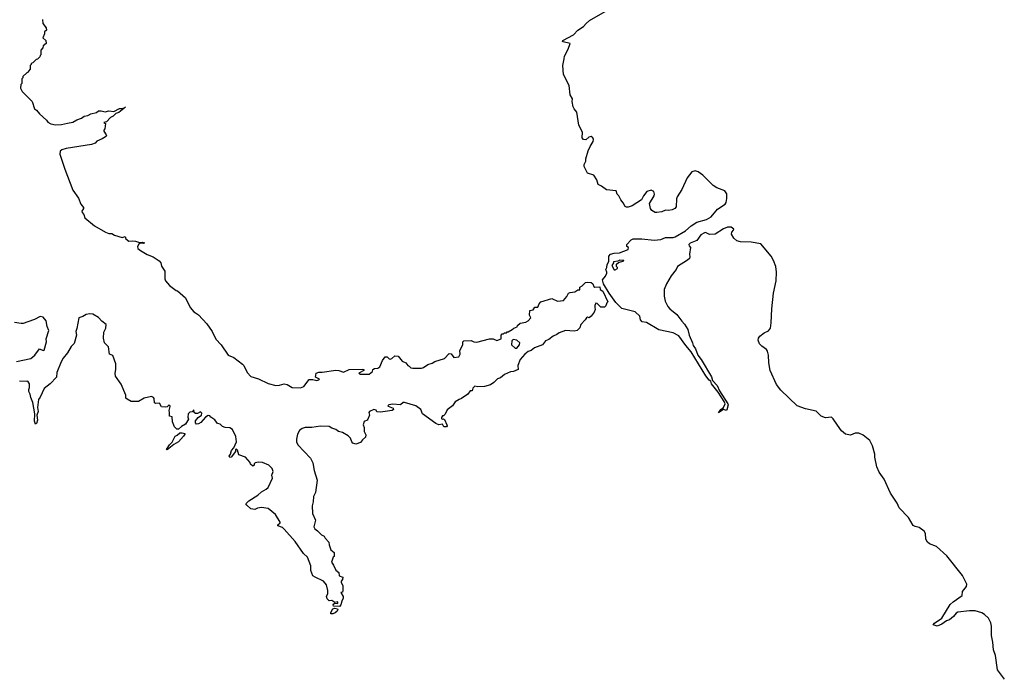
# Model space of a CAD drawing. Extents: x 1862350 to 2057294, y 212041 to 437318.
# Tile 38 of 256: x 1987579 to 1997910, y 235887 to 242774. Entities that reach past the tile are written whole.
import ezdxf

# ---------------------------------------------------------------- set-up
doc = ezdxf.new("R2010")
doc.units = 0

msp = doc.modelspace()

# ---------------------------------------------------------------- linework, layer by layer
at = {"layer": '0CON10XD'}
for points in [[(1997104, 237294), (1997088, 237325), (1997082, 237385), (1997069, 237409), (1997015, 237448), (1996975, 237457), (1996955, 237469), (1996905, 237552), (1996808, 237655), (1996784, 237704), (1996715, 237807), (1996650, 237955), (1996598, 238028), (1996573, 238083), (1996550, 238185), (1996550, 238215), (1996525, 238305), (1996499, 238359), (1996430, 238415), (1996385, 238438), (1996345, 238438), (1996295, 238415), (1996245, 238426), (1996201, 238461), (1996160, 238520), (1996115, 238588), (1996095, 238605), (1996035, 238599), (1995987, 238617), (1995935, 238666), (1995825, 238691), (1995738, 238725), (1995565, 238887), (1995518, 238948), (1995452, 239095), (1995439, 239175), (1995436, 239255), (1995426, 239296), (1995414, 239315), (1995365, 239349), (1995340, 239375), (1995328, 239412), (1995331, 239435), (1995344, 239455), (1995391, 239489), (1995435, 239512), (1995455, 239537), (1995465, 239595), (1995469, 239741), (1995489, 239905), (1995517, 240035), (1995518, 240125), (1995511, 240185), (1995489, 240249), (1995463, 240295), (1995355, 240422), (1995255, 240439), (1995143, 240443), (1995104, 240454), (1995072, 240482), (1995048, 240525), (1995050, 240545), (1995070, 240565), (1995072, 240575), (1995045, 240599), (1995006, 240596), (1994965, 240581), (1994875, 240525), (1994815, 240519), (1994775, 240541), (1994765, 240538), (1994725, 240516), (1994682, 240458), (1994615, 240431), (1994601, 240415), (1994602, 240402), (1994618, 240385), (1994608, 240315), (1994610, 240285), (1994605, 240270), (1994585, 240252), (1994482, 240185), (1994468, 240155), (1994414, 240086), (1994366, 240004), (1994342, 239945), (1994340, 239875), (1994353, 239823), (1994380, 239765), (1994401, 239741), (1994475, 239680), (1994525, 239610), (1994555, 239580), (1994590, 239525), (1994602, 239465), (1994638, 239385), (1994644, 239355), (1994670, 239320), (1994695, 239256), (1994730, 239210), (1994838, 239028), (1994848, 238988), (1994896, 238936), (1994922, 238882), (1995008, 238745), (1995012, 238735), (1995000, 238680), (1994995, 238676), (1994965, 238684), (1994911, 238651), (1994936, 238685), (1994965, 238707), (1994980, 238745), (1994970, 238770), (1994908, 238868), (1994838, 238955), (1994831, 238981), (1994813, 238993), (1994779, 239039), (1994625, 239291), (1994568, 239358), (1994495, 239458), (1994435, 239488), (1994285, 239522), (1994155, 239598), (1994110, 239605), (1994094, 239624), (1994087, 239665), (1994035, 239708), (1993895, 239743), (1993835, 239806), (1993764, 239904), (1993705, 240002), (1993694, 240046), (1993726, 240084), (1993738, 240115), (1993740, 240125), (1993730, 240155), (1993740, 240175), (1993743, 240207), (1993762, 240238), (1993761, 240295), (1993777, 240315), (1993815, 240324), (1993873, 240327), (1993962, 240365), (1993967, 240385), (1993950, 240395), (1993948, 240415), (1993993, 240465), (1994015, 240474), (1994105, 240477), (1994235, 240460), (1994305, 240470), (1994355, 240489), (1994435, 240489), (1994455, 240496), (1994565, 240559), (1994625, 240611), (1994685, 240651), (1994785, 240678), (1994833, 240707), (1994901, 240785), (1994982, 240838), (1994993, 240857), (1994999, 240899), (1994997, 240947), (1994979, 240979), (1994895, 241011), (1994855, 241034), (1994745, 241143), (1994697, 241177), (1994665, 241190), (1994632, 241178), (1994583, 241115), (1994525, 240992), (1994477, 240915), (1994470, 240895), (1994465, 240810), (1994452, 240795), (1994425, 240779), (1994385, 240771), (1994354, 240776), (1994315, 240759), (1994265, 240752), (1994245, 240752), (1994211, 240771), (1994197, 240795), (1994187, 240845), (1994237, 240925), (1994240, 240945), (1994233, 240973), (1994206, 240986), (1994158, 240972), (1994123, 240925), (1994102, 240885), (1994005, 240823), (1993962, 240808), (1993945, 240806), (1993930, 240815), (1993912, 240852), (1993885, 240885), (1993864, 240925), (1993847, 240945), (1993838, 240978), (1993735, 240988), (1993685, 241026), (1993647, 241045), (1993633, 241093), (1993602, 241142), (1993535, 241164), (1993502, 241235), (1993500, 241255), (1993519, 241291), (1993520, 241315), (1993545, 241400), (1993564, 241445), (1993596, 241495), (1993598, 241518), (1993592, 241535), (1993575, 241547), (1993549, 241541), (1993518, 241512), (1993495, 241517), (1993481, 241535), (1993484, 241595), (1993444, 241666), (1993426, 241805), (1993395, 241838), (1993385, 241860), (1993376, 241915), (1993379, 241945), (1993356, 241986), (1993344, 242085), (1993285, 242200), (1993278, 242295), (1993290, 242365), (1993295, 242390), (1993333, 242465), (1993353, 242525), (1993281, 242541), (1993273, 242545), (1993279, 242555), (1993390, 242615), (1993436, 242664), (1993495, 242701), (1993521, 242735), (1993558, 242765), (1993748, 242872)], [(1987818, 242775), (1987820, 242735), (1987857, 242687), (1987860, 242665), (1987840, 242645), (1987840, 242625), (1987822, 242585), (1987854, 242554), (1987857, 242525), (1987825, 242500), (1987822, 242478), (1987802, 242455), (1987800, 242405), (1987792, 242398), (1987790, 242385), (1987765, 242360), (1987752, 242358), (1987718, 242322), (1987700, 242315), (1987700, 242305), (1987690, 242295), (1987690, 242255), (1987670, 242235), (1987668, 242222), (1987652, 242218), (1987612, 242178), (1987610, 242165), (1987600, 242155), (1987600, 242105), (1987590, 242095), (1987588, 242055), (1987605, 242020), (1987708, 241915), (1987735, 241840), (1987756, 241826), (1987788, 241785), (1987859, 241719), (1987875, 241698), (1987905, 241682), (1987955, 241671), (1988016, 241674), (1988082, 241688), (1988135, 241700), (1988180, 241725), (1988228, 241742), (1988255, 241762), (1988295, 241768), (1988325, 241788), (1988385, 241802), (1988405, 241818), (1988435, 241818), (1988475, 241808), (1988515, 241817), (1988568, 241812), (1988625, 241842), (1988658, 241842), (1988688, 241855), (1988619, 241801), (1988589, 241791), (1988559, 241761), (1988532, 241748), (1988488, 241702), (1988460, 241695), (1988480, 241685), (1988472, 241628), (1988462, 241615), (1988463, 241603), (1988486, 241566), (1988488, 241555), (1988478, 241545), (1988445, 241524), (1988389, 241501), (1988371, 241479), (1988332, 241465), (1988065, 241422), (1988022, 241408), (1988004, 241396), (1987999, 241365), (1988053, 241205), (1988137, 240987), (1988195, 240903), (1988219, 240839), (1988248, 240805), (1988248, 240795), (1988230, 240765), (1988233, 240753), (1988252, 240732), (1988262, 240695), (1988362, 240612), (1988480, 240545), (1988515, 240532), (1988545, 240530), (1988574, 240514), (1988655, 240490), (1988685, 240500), (1988693, 240475), (1988725, 240450), (1988764, 240456), (1988795, 240452), (1988835, 240437), (1988865, 240442), (1988890, 240435), (1988875, 240428), (1988845, 240430), (1988829, 240421), (1988814, 240395), (1988820, 240375), (1988845, 240353), (1988915, 240312), (1988980, 240285), (1989043, 240243), (1989060, 240225), (1989068, 240188), (1989102, 240135), (1989100, 240055), (1989108, 240035), (1989152, 239985), (1989220, 239935), (1989235, 239930), (1989318, 239855), (1989367, 239755), (1989405, 239708), (1989425, 239700), (1989455, 239677), (1989543, 239585), (1989598, 239505), (1989635, 239422), (1989692, 239365), (1989765, 239254), (1989825, 239229), (1989915, 239161), (1989930, 239145), (1989967, 239075), (1990005, 239032), (1990085, 239008), (1990187, 238957), (1990265, 238936), (1990305, 238939), (1990355, 238954), (1990385, 238946), (1990437, 238917), (1990525, 238911), (1990559, 238925), (1990615, 238999), (1990655, 239000), (1990695, 238990), (1990718, 238995), (1990723, 239005), (1990684, 239024), (1990689, 239065), (1990717, 239077), (1990753, 239077), (1990895, 239097), (1990926, 239095), (1990975, 239077), (1991035, 239105), (1991175, 239109), (1991191, 239105), (1991188, 239095), (1991138, 239065), (1991156, 239056), (1991245, 239057), (1991281, 239085), (1991283, 239105), (1991303, 239115), (1991335, 239120), (1991356, 239134), (1991385, 239199), (1991413, 239237), (1991435, 239237), (1991455, 239216), (1991465, 239214), (1991485, 239220), (1991515, 239248), (1991550, 239245), (1991592, 239192), (1991630, 239175), (1991650, 239145), (1991665, 239140), (1991683, 239123), (1991705, 239118), (1991795, 239118), (1991816, 239124), (1991862, 239158), (1991908, 239172), (1991935, 239189), (1992035, 239221), (1992085, 239271), (1992105, 239268), (1992135, 239232), (1992185, 239239), (1992201, 239265), (1992196, 239305), (1992230, 239365), (1992230, 239395), (1992240, 239405), (1992315, 239410), (1992344, 239394), (1992375, 239393), (1992507, 239427), (1992545, 239428), (1992585, 239410), (1992630, 239425), (1992630, 239465), (1992642, 239478), (1992655, 239480), (1992665, 239490), (1992685, 239490), (1992695, 239500), (1992705, 239500), (1992747, 239523), (1992765, 239540), (1992798, 239552), (1992802, 239565), (1992829, 239591), (1992888, 239602), (1992913, 239615), (1992942, 239645), (1992928, 239675), (1992930, 239725), (1992965, 239730), (1992985, 239758), (1993015, 239760), (1993030, 239795), (1993047, 239813), (1993161, 239849), (1993222, 239822), (1993285, 239829), (1993319, 239871), (1993338, 239905), (1993355, 239914), (1993405, 239919), (1993435, 239942), (1993455, 239940), (1993455, 239970), (1993479, 239981), (1993515, 240018), (1993535, 240022), (1993575, 240018), (1993592, 240002), (1993602, 239975), (1993615, 239968), (1993665, 239972), (1993670, 239945), (1993698, 239928), (1993750, 239815), (1993740, 239805), (1993728, 239772), (1993715, 239760), (1993675, 239760), (1993638, 239798), (1993625, 239800), (1993612, 239775), (1993614, 239754), (1993617, 239735), (1993606, 239705), (1993576, 239665), (1993555, 239648), (1993535, 239652), (1993525, 239648), (1993511, 239625), (1993465, 239578), (1993455, 239541), (1993428, 239515), (1993395, 239506), (1993305, 239514), (1993239, 239491), (1993215, 239471), (1993177, 239455), (1993130, 239420), (1993094, 239406), (1993065, 239364), (1992979, 239331), (1992946, 239304), (1992915, 239294), (1992880, 239265), (1992830, 239210), (1992807, 239145), (1992810, 239105), (1992760, 239085), (1992730, 239080), (1992667, 239053), (1992625, 239016), (1992592, 239008), (1992555, 238970), (1992518, 238945), (1992456, 238926), (1992385, 238922), (1992355, 238930), (1992332, 238908), (1992325, 238880), (1992305, 238880), (1992282, 238845), (1992215, 238800), (1992190, 238790), (1992148, 238765), (1992120, 238725), (1992065, 238682), (1992042, 238635), (1992025, 238620), (1992015, 238620), (1992005, 238600), (1992005, 238590), (1992013, 238583), (1992025, 238588), (1992035, 238582), (1992061, 238525), (1992064, 238515), (1992057, 238503), (1992030, 238505), (1992015, 238530), (1991975, 238523), (1991945, 238538), (1991805, 238638), (1991786, 238685), (1991735, 238722), (1991615, 238759), (1991603, 238757), (1991575, 238733), (1991495, 238741), (1991452, 238735), (1991440, 238725), (1991445, 238720), (1991498, 238698), (1991500, 238685), (1991487, 238673), (1991365, 238658), (1991325, 238660), (1991318, 238678), (1991296, 238686), (1991248, 238665), (1991242, 238655), (1991248, 238625), (1991233, 238585), (1991226, 238574), (1991192, 238558), (1991184, 238525), (1991193, 238495), (1991193, 238455), (1991209, 238419), (1991208, 238395), (1991174, 238366), (1991155, 238340), (1991105, 238322), (1991075, 238332), (1991062, 238345), (1991048, 238385), (1991025, 238408), (1990965, 238444), (1990925, 238456), (1990895, 238476), (1990855, 238489), (1990825, 238506), (1990735, 238512), (1990645, 238497), (1990575, 238498), (1990543, 238487), (1990514, 238465), (1990494, 238425), (1990483, 238375), (1990482, 238345), (1990496, 238316), (1990630, 238175), (1990653, 238125), (1990669, 238045), (1990699, 237945), (1990682, 237815), (1990663, 237773), (1990659, 237715), (1990647, 237675), (1990651, 237595), (1990683, 237525), (1990666, 237455), (1990675, 237433), (1990705, 237413), (1990745, 237370), (1990772, 237355), (1990784, 237334), (1990824, 237295), (1990827, 237265), (1990844, 237214), (1990878, 237185), (1990878, 237145), (1990868, 237135), (1990851, 237085), (1990872, 237052)], [(1993825, 240150), (1993850, 240165), (1993850, 240175), (1993840, 240185), (1993842, 240208), (1993862, 240228), (1993917, 240243), (1993918, 240248), (1993875, 240250), (1993855, 240240), (1993810, 240235), (1993810, 240225), (1993790, 240195), (1993815, 240150), (1993825, 240150)], [(1990872, 237052), (1990895, 237000), (1990927, 236977), (1990932, 236942), (1990968, 236925), (1990967, 236903), (1990953, 236885), (1990953, 236875), (1990969, 236835), (1990970, 236785), (1990965, 236770), (1990950, 236765), (1990972, 236725), (1990972, 236705), (1990958, 236675), (1990950, 236635), (1990935, 236620), (1990872, 236622), (1990868, 236635), (1990874, 236646), (1990887, 236653), (1990918, 236652), (1990918, 236668), (1990885, 236660), (1990855, 236682), (1990825, 236680), (1990805, 236700), (1990797, 236725), (1990811, 236755), (1990813, 236785), (1990797, 236845), (1990766, 236886), (1990680, 236925), (1990655, 236942), (1990634, 236995), (1990632, 237045), (1990598, 237138), (1990556, 237176), (1990469, 237299), (1990355, 237430), (1990336, 237446), (1990286, 237465), (1990286, 237475), (1990311, 237495), (1990311, 237505), (1990263, 237585), (1990185, 237647), (1990115, 237659), (1990075, 237650), (1990045, 237638), (1990005, 237643), (1989961, 237681), (1989952, 237695), (1989984, 237726), (1990077, 237785), (1990115, 237822), (1990165, 237848), (1990185, 237868), (1990230, 237965), (1990226, 237995), (1990238, 238035), (1990229, 238065), (1990193, 238103), (1990125, 238130), (1990085, 238133), (1990050, 238125), (1990040, 238115), (1990038, 238102), (1990025, 238090), (1990002, 238112), (1989998, 238128), (1989947, 238185), (1989878, 238208), (1989865, 238258), (1989855, 238270), (1989844, 238266), (1989843, 238245), (1989799, 238185), (1989782, 238182), (1989778, 238195), (1989790, 238215), (1989801, 238255), (1989827, 238283), (1989853, 238345), (1989845, 238402), (1989811, 238475), (1989785, 238494), (1989735, 238496), (1989705, 238508), (1989681, 238531), (1989655, 238540), (1989626, 238576), (1989584, 238604), (1989575, 238619), (1989555, 238621), (1989529, 238605), (1989481, 238549), (1989456, 238534), (1989435, 238530), (1989424, 238545), (1989423, 238567), (1989450, 238600), (1989485, 238627), (1989490, 238645), (1989475, 238662), (1989445, 238643), (1989423, 238643), (1989410, 238655), (1989405, 238680), (1989388, 238662), (1989365, 238658), (1989345, 238640), (1989342, 238605), (1989350, 238585), (1989318, 238532), (1989275, 238508), (1989245, 238478), (1989228, 238478), (1989203, 238503), (1989182, 238555), (1989178, 238608), (1989150, 238615), (1989152, 238655), (1989148, 238675), (1989158, 238715), (1989155, 238728), (1989145, 238730), (1989127, 238713), (1989105, 238708), (1989065, 238712), (1989045, 238750), (1989005, 238748), (1988994, 238754), (1988989, 238799), (1988982, 238812), (1988961, 238821), (1988885, 238804), (1988825, 238770), (1988749, 238769), (1988705, 238794), (1988694, 238805), (1988692, 238835), (1988645, 238950), (1988584, 239034), (1988580, 239065), (1988588, 239105), (1988587, 239165), (1988555, 239250), (1988520, 239265), (1988512, 239342), (1988468, 239385), (1988457, 239435), (1988463, 239495), (1988482, 239538), (1988487, 239575), (1988441, 239611), (1988405, 239650), (1988345, 239684), (1988315, 239688), (1988275, 239680), (1988241, 239659), (1988201, 239645), (1988179, 239535), (1988167, 239505), (1988176, 239466), (1988152, 239378), (1988120, 239345), (1988081, 239279), (1988035, 239225), (1988014, 239186), (1987967, 239075), (1987966, 239024), (1987900, 238955), (1987836, 238904), (1987794, 238815), (1987775, 238790), (1987764, 238705), (1987771, 238665), (1987758, 238625), (1987767, 238573), (1987755, 238540), (1987745, 238530), (1987734, 238564), (1987739, 238639), (1987715, 238760), (1987695, 238810), (1987690, 238845), (1987674, 238875), (1987673, 238895), (1987683, 238915), (1987683, 238953), (1987665, 238982), (1987645, 238978), (1987575, 238983)], [(1987545, 239190), (1987695, 239220), (1987738, 239255), (1987788, 239322), (1987825, 239303), (1987835, 239308), (1987860, 239395), (1987858, 239425), (1987884, 239515), (1987868, 239555), (1987856, 239615), (1987825, 239654), (1987795, 239661), (1987735, 239629), (1987663, 239603), (1987615, 239587), (1987595, 239587), (1987525, 239599)], [(1992779, 239329), (1992795, 239329), (1992824, 239365), (1992826, 239386), (1992795, 239411), (1992755, 239421), (1992742, 239405), (1992739, 239365), (1992779, 239329)], [(1989125, 238261), (1989118, 238265), (1989149, 238315), (1989179, 238341), (1989210, 238405), (1989230, 238415), (1989258, 238442), (1989285, 238442), (1989310, 238435), (1989310, 238425), (1989296, 238404), (1989244, 238346), (1989195, 238319), (1989125, 238261)], [(1997910, 235855), (1997838, 235955), (1997816, 236105), (1997796, 236165), (1997791, 236245), (1997776, 236315), (1997774, 236414), (1997767, 236447), (1997745, 236496), (1997701, 236535), (1997675, 236551), (1997605, 236572), (1997545, 236575), (1997421, 236559), (1997405, 236550), (1997377, 236515), (1997335, 236479), (1997303, 236467), (1997255, 236432), (1997205, 236414), (1997162, 236425), (1997179, 236445), (1997255, 236495), (1997341, 236639), (1997372, 236668), (1997469, 236735), (1997471, 236775), (1997513, 236827), (1997516, 236854), (1997470, 236945), (1997305, 237152), (1997199, 237249), (1997126, 237275), (1997104, 237294)], [(1990845, 236542), (1990842, 236555), (1990866, 236594), (1990885, 236602), (1990913, 236593), (1990918, 236585), (1990909, 236571), (1990888, 236552), (1990865, 236543), (1990845, 236542)]]:
    msp.add_lwpolyline(points, dxfattribs=at)

doc.saveas('drawing.dxf')
